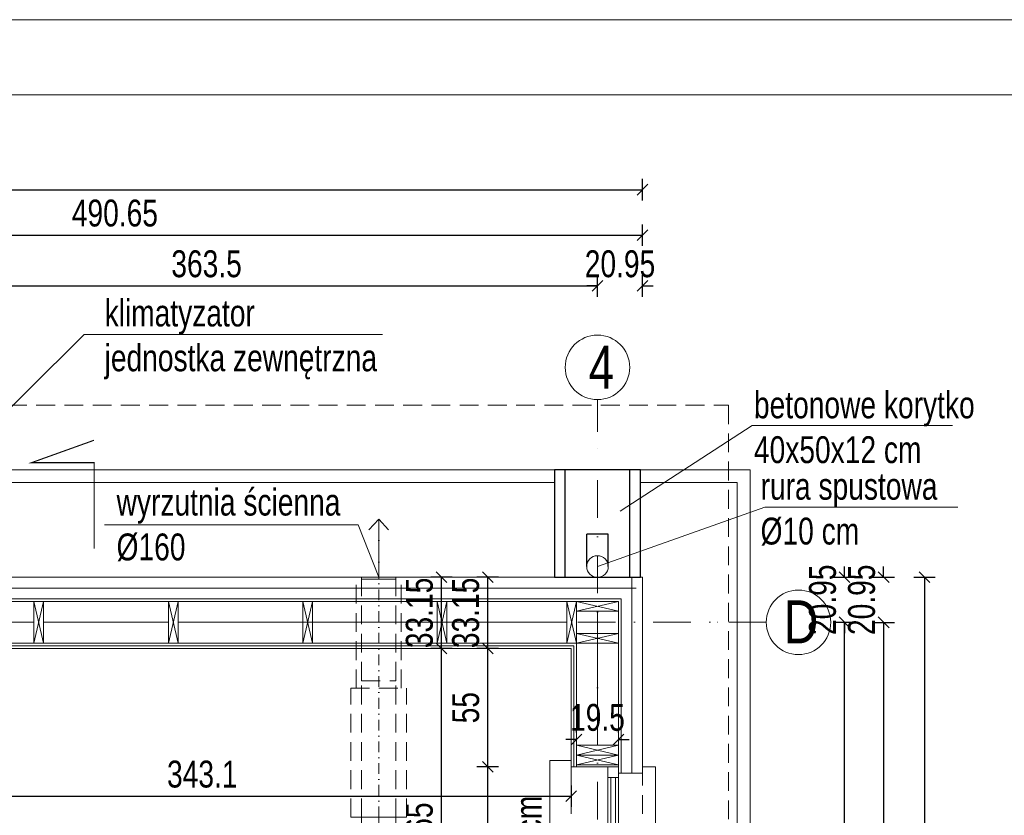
# Model space of a CAD drawing. Header units: inches. Extents: x 0 to 77643, y -44170 to 0.
# Tile 147 of 159: x 72531 to 72989, y -37935 to -37565. Entities that reach past the tile are written whole.
import ezdxf

# ---------------------------------------------------------------- set-up
doc = ezdxf.new("R2010")
doc.units = ezdxf.units.IN
doc.header["$MEASUREMENT"] = 0
doc.linetypes.add('DASHDOT', pattern=[1, 0.5, -0.25, 0, -0.25])
doc.linetypes.add('HIDDEN', pattern=[0.375, 0.25, -0.125])
doc.layers.get('0').update_dxf_attribs({"lineweight": 0})
doc.layers.get('Defpoints').update_dxf_attribs({"lineweight": 0})
for name, color, linetype, lineweight in [('--proj.wentylacja', 202, 'Continuous', 0), ('A--tabelka rysunku', 7, 'Continuous', 0), ('p--dach', 2, 'Continuous', 30), ('p--dach-rura spustowa', 2, 'Continuous', 0), ('p--konst-słupy', 3, 'Continuous', 20), ('p--linia przekroju I-AB', 116, 'Continuous', 40), ('p--obrzeże bet.', 252, 'Continuous', 0), ('p--ocieplenie w.wew.', 53, 'Continuous', 0), ('p--ocieplenie-w.zew', 77, 'Continuous', 0), ('p--okna', 153, 'Continuous', 0), ('p--opis okna', 181, 'Continuous', 0), ('p--opisy dodatkowe', 33, 'Continuous', 0), ('p--osie konstr', 1, 'DASHDOT', 15), ('p--osie konstr.-NR', 1, 'DASHDOT', 15), ('p--płyta GK', 2, 'Continuous', 0), ('p--wymiary-1-50', 5, 'Continuous', 0), ('p--ściana szkielet', 3, 'Continuous', 0)]:
    doc.layers.add(name, color=color, linetype=linetype, lineweight=lineweight)
doc.layers.add('A36-obrzeże', color=252, linetype='Continuous')
doc.styles.add('1-50', font='arial.ttf', dxfattribs={"width": 0.75, "height": 12.5})
doc.styles.get("Standard").update_dxf_attribs({"font": 'arial.ttf', "width": 0.75})
doc.styles.add('STYL-1', font='arial.ttf', dxfattribs={"width": 0.75})
doc.linetypes.add('BATTING', pattern='A,0.0001,-0.1,[134,ltypeshp.shx,S=0.1,R=0,X=-0.1,Y=0],-0.2,[134,ltypeshp.shx,S=0.1,R=180,X=0.1,Y=0],-0.1', length=0.4001)
doc.dimstyles.new('1-50', dxfattribs={"dimtxt": 12.5, "dimasz": 5, "dimexe": 5, "dimexo": 5, "dimgap": 0.09, "dimtad": 0, "dimdsep": 46, "dimtxsty": '1-50', "dimblk": 'OBLIQUE', "dimcen": 0.09, "dimadec": 0, "dimazin": 0, "dimtfac": 1, "dimtdec": 4, "dimtix": 1, "dimtofl": 0, "dimtmove": 2, "dimatfit": 3, "dimldrblk": 'OBLIQUE', "dimfxl": 5, "dimfxlon": 1, "dimtvp": 0.8, "dimtolj": 1, "dimtzin": 0, "dimarcsym": 0})

# ---------------------------------------------------------------- blocks, each defined once
blk = doc.blocks.new('_OBLIQUE')
at = {"color": 0, "linetype": 'ByBlock', "lineweight": -2}
for p, q in [((-0.5, -0.5), (0.5, 0.5)), ((0, 0), (0, 0))]:
    blk.add_line(p, q, dxfattribs=at)
blk = doc.blocks.new('*D1871')
at = {"layer": 'Defpoints', "color": 0}
for p in [(72444.62, -37857.02), (72787.72, -37857.02), (72787.72, -37925.69)]:
    blk.add_point(p, dxfattribs=at)
at = {"layer": 'p--wymiary-1-50', "color": 0, "linetype": 'Continuous', "lineweight": -2}
for p, q in [((72444.62, -37920.69), (72444.62, -37930.69)), ((72787.72, -37920.69), (72787.72, -37930.69)), ((72444.62, -37925.69), (72787.72, -37925.69))]:
    blk.add_line(p, q, dxfattribs=at)
at = {"layer": 'p--wymiary-1-50', "color": 0, "lineweight": -2, "xscale": 5, "yscale": 5, "zscale": 5, "rotation": 180}
blk.add_blockref('_OBLIQUE', (72444.62, -37925.69), dxfattribs=at)
at = {"layer": 'p--wymiary-1-50', "color": 0, "lineweight": -2, "xscale": 5, "yscale": 5, "zscale": 5}
blk.add_blockref('_OBLIQUE', (72787.72, -37925.69), dxfattribs=at)
at = {"layer": 'p--wymiary-1-50', "color": 0, "linetype": 'Continuous', "ltscale": 12, "insert": (72616.17, -37915.48), "char_height": 12.5, "attachment_point": 5, "style": '1-50'}
blk.add_mtext('\\A1;343.1', dxfattribs=at)
blk = doc.blocks.new('*D1888')
at = {"layer": 'Defpoints', "color": 0}
for p in [(72748.89, -37912.02), (72787.72, -37912.02), (72787.72, -37992.02)]:
    blk.add_point(p, dxfattribs=at)
at = {"layer": 'p--wymiary-1-50', "color": 0, "linetype": 'Continuous', "lineweight": -2}
for p, q in [((72753.89, -37912.02), (72743.89, -37912.02)), ((72748.89, -37992.02), (72748.89, -37912.02)), ((72753.89, -37992.02), (72743.89, -37992.02))]:
    blk.add_line(p, q, dxfattribs=at)
at = {"layer": 'p--wymiary-1-50', "color": 0, "lineweight": -2, "xscale": 5, "yscale": 5, "zscale": 5}
for p, rotation in [((72748.89, -37912.02), 90), ((72748.89, -37992.02), 270)]:
    blk.add_blockref('_OBLIQUE', p, dxfattribs=dict(at, rotation=rotation))
at = {"layer": 'p--wymiary-1-50', "color": 0, "linetype": 'Continuous', "ltscale": 12, "insert": (72738.68, -37952.02), "char_height": 12.5, "attachment_point": 5, "rotation": 90, "style": '1-50'}
blk.add_mtext('\\A1;80', dxfattribs=at)
blk = doc.blocks.new('*D1889')
at = {"layer": 'Defpoints', "color": 0}
for p in [(72748.89, -37857.02), (72787.72, -37857.02), (72787.72, -37912.02)]:
    blk.add_point(p, dxfattribs=at)
at = {"layer": 'p--wymiary-1-50', "color": 0, "linetype": 'Continuous', "lineweight": -2}
for p, q in [((72753.89, -37857.02), (72743.89, -37857.02)), ((72748.89, -37912.02), (72748.89, -37857.02)), ((72753.89, -37912.02), (72743.89, -37912.02))]:
    blk.add_line(p, q, dxfattribs=at)
at = {"layer": 'p--wymiary-1-50', "color": 0, "lineweight": -2, "xscale": 5, "yscale": 5, "zscale": 5}
for p, rotation in [((72748.89, -37857.02), 90), ((72748.89, -37912.02), 270)]:
    blk.add_blockref('_OBLIQUE', p, dxfattribs=dict(at, rotation=rotation))
at = {"layer": 'p--wymiary-1-50', "color": 0, "linetype": 'Continuous', "ltscale": 12, "insert": (72738.72, -37884.52), "char_height": 12.5, "attachment_point": 5, "rotation": 90, "style": '1-50'}
blk.add_mtext('\\A1;55', dxfattribs=at)
blk = doc.blocks.new('*D1890')
at = {"layer": 'Defpoints', "color": 0}
for p in [(72748.89, -37823.87), (72820.87, -37823.87), (72787.72, -37857.02)]:
    blk.add_point(p, dxfattribs=at)
at = {"layer": 'p--wymiary-1-50', "color": 0, "linetype": 'Continuous', "lineweight": -2}
for p, q in [((72753.89, -37823.87), (72743.89, -37823.87)), ((72748.89, -37857.02), (72748.89, -37823.87)), ((72753.89, -37857.02), (72743.89, -37857.02))]:
    blk.add_line(p, q, dxfattribs=at)
at = {"layer": 'p--wymiary-1-50', "color": 0, "lineweight": -2, "xscale": 5, "yscale": 5, "zscale": 5}
for p, rotation in [((72748.89, -37823.87), 90), ((72748.89, -37857.02), 270)]:
    blk.add_blockref('_OBLIQUE', p, dxfattribs=dict(at, rotation=rotation))
at = {"layer": 'p--wymiary-1-50', "color": 0, "linetype": 'Continuous', "ltscale": 12, "insert": (72738.68, -37840.45), "char_height": 12.5, "attachment_point": 5, "rotation": 90, "style": '1-50'}
blk.add_mtext('\\A1;33.15', dxfattribs=at)
blk = doc.blocks.new('*D1893')
at = {"layer": 'Defpoints', "color": 0}
for p in [(72727.37, -37857.02), (72787.72, -37857.02), (72787.72, -38022.02)]:
    blk.add_point(p, dxfattribs=at)
at = {"layer": 'p--wymiary-1-50', "color": 0, "linetype": 'Continuous', "lineweight": -2}
for p, q in [((72732.37, -37857.02), (72722.37, -37857.02)), ((72727.37, -38022.02), (72727.37, -37857.02)), ((72732.37, -38022.02), (72722.37, -38022.02))]:
    blk.add_line(p, q, dxfattribs=at)
at = {"layer": 'p--wymiary-1-50', "color": 0, "lineweight": -2, "xscale": 5, "yscale": 5, "zscale": 5}
for p, rotation in [((72727.37, -37857.02), 90), ((72727.37, -38022.02), 270)]:
    blk.add_blockref('_OBLIQUE', p, dxfattribs=dict(at, rotation=rotation))
at = {"layer": 'p--wymiary-1-50', "color": 0, "linetype": 'Continuous', "ltscale": 12, "insert": (72717.16, -37939.52), "char_height": 12.5, "attachment_point": 5, "rotation": 90, "style": '1-50'}
blk.add_mtext('\\A1;165', dxfattribs=at)
blk = doc.blocks.new('*D1894')
at = {"layer": 'Defpoints', "color": 0}
for p in [(72727.37, -37823.87), (72820.87, -37823.87), (72787.72, -37857.02)]:
    blk.add_point(p, dxfattribs=at)
at = {"layer": 'p--wymiary-1-50', "color": 0, "linetype": 'Continuous', "lineweight": -2}
for p, q in [((72732.37, -37823.87), (72722.37, -37823.87)), ((72727.37, -37857.02), (72727.37, -37823.87)), ((72732.37, -37857.02), (72722.37, -37857.02))]:
    blk.add_line(p, q, dxfattribs=at)
at = {"layer": 'p--wymiary-1-50', "color": 0, "lineweight": -2, "xscale": 5, "yscale": 5, "zscale": 5}
for p, rotation in [((72727.37, -37823.87), 90), ((72727.37, -37857.02), 270)]:
    blk.add_blockref('_OBLIQUE', p, dxfattribs=dict(at, rotation=rotation))
at = {"layer": 'p--wymiary-1-50', "color": 0, "linetype": 'Continuous', "ltscale": 12, "insert": (72717.16, -37840.45), "char_height": 12.5, "attachment_point": 5, "rotation": 90, "style": '1-50'}
blk.add_mtext('\\A1;33.15', dxfattribs=at)
blk = doc.blocks.new('*D1898')
at = {"layer": 'Defpoints', "color": 0}
for p in [(72771.91, -37823.87), (72771.91, -38508.27), (72951.94, -38508.27)]:
    blk.add_point(p, dxfattribs=at)
at = {"layer": 'p--wymiary-1-50', "color": 0, "lineweight": -2}
for p, q in [((72946.94, -37823.87), (72956.94, -37823.87)), ((72951.94, -37823.87), (72951.94, -38508.27)), ((72946.94, -38508.27), (72956.94, -38508.27))]:
    blk.add_line(p, q, dxfattribs=at)
at = {"layer": 'p--wymiary-1-50', "color": 0, "lineweight": -2, "xscale": 5, "yscale": 5, "zscale": 5}
for p, rotation in [((72951.94, -37823.87), 90), ((72951.94, -38508.27), 270)]:
    blk.add_blockref('_OBLIQUE', p, dxfattribs=dict(at, rotation=rotation))
at = {"layer": 'p--wymiary-1-50', "color": 0, "linetype": 'Continuous', "ltscale": 12, "insert": (72941.73, -38166.07), "char_height": 12.5, "attachment_point": 5, "rotation": 90, "style": '1-50'}
blk.add_mtext('\\A1;684.4', dxfattribs=at)
blk = doc.blocks.new('*D1955')
at = {"layer": 'Defpoints', "color": 0}
for p in [(72820.87, -37664.81), (72330.22, -37840.12), (72820.87, -37840.12)]:
    blk.add_point(p, dxfattribs=at)
at = {"layer": 'p--wymiary-1-50', "color": 0, "linetype": 'Continuous', "lineweight": -2}
for p, q in [((72330.22, -37669.81), (72330.22, -37659.81)), ((72820.87, -37669.81), (72820.87, -37659.81)), ((72330.22, -37664.81), (72820.87, -37664.81))]:
    blk.add_line(p, q, dxfattribs=at)
at = {"layer": 'p--wymiary-1-50', "color": 0, "lineweight": -2, "xscale": 5, "yscale": 5, "zscale": 5, "rotation": 180}
blk.add_blockref('_OBLIQUE', (72330.22, -37664.81), dxfattribs=at)
at = {"layer": 'p--wymiary-1-50', "color": 0, "lineweight": -2, "xscale": 5, "yscale": 5, "zscale": 5}
blk.add_blockref('_OBLIQUE', (72820.87, -37664.81), dxfattribs=at)
at = {"layer": 'p--wymiary-1-50', "color": 0, "linetype": 'Continuous', "ltscale": 12, "insert": (72575.55, -37654.6), "char_height": 12.5, "attachment_point": 5, "style": '1-50'}
blk.add_mtext('\\A1;490.65', dxfattribs=at)
blk = doc.blocks.new('*D1956')
at = {"layer": 'Defpoints', "color": 0}
for p in [(72820.87, -37643.65), (71620.87, -37840.12), (72820.87, -37840.12)]:
    blk.add_point(p, dxfattribs=at)
at = {"layer": 'p--wymiary-1-50', "color": 0, "linetype": 'Continuous', "lineweight": -2}
for p, q in [((71620.87, -37648.65), (71620.87, -37638.65)), ((72820.87, -37648.65), (72820.87, -37638.65)), ((71620.87, -37643.65), (72820.87, -37643.65))]:
    blk.add_line(p, q, dxfattribs=at)
at = {"layer": 'p--wymiary-1-50', "color": 0, "lineweight": -2, "xscale": 5, "yscale": 5, "zscale": 5, "rotation": 180}
blk.add_blockref('_OBLIQUE', (71620.87, -37643.65), dxfattribs=at)
at = {"layer": 'p--wymiary-1-50', "color": 0, "lineweight": -2, "xscale": 5, "yscale": 5, "zscale": 5}
blk.add_blockref('_OBLIQUE', (72820.87, -37643.65), dxfattribs=at)
at = {"layer": 'p--wymiary-1-50', "color": 0, "linetype": 'Continuous', "ltscale": 12, "insert": (72220.87, -37633.44), "char_height": 12.5, "attachment_point": 5, "style": '1-50'}
blk.add_mtext('\\A1;1200', dxfattribs=at)
blk = doc.blocks.new('*D1960')
at = {"layer": 'Defpoints', "color": 0}
for p in [(72809.67, -37899.32), (72790.17, -37901.12), (72809.67, -37901.12)]:
    blk.add_point(p, dxfattribs=at)
at = {"layer": 'p--wymiary-1-50', "color": 0, "linetype": 'Continuous', "lineweight": -2}
for p, q in [((72790.17, -37896.12), (72790.17, -37894.32)), ((72809.67, -37896.12), (72809.67, -37894.32)), ((72790.17, -37899.32), (72785.17, -37899.32)), ((72809.67, -37899.32), (72814.67, -37899.32))]:
    blk.add_line(p, q, dxfattribs=at)
at = {"layer": 'p--wymiary-1-50', "color": 0, "lineweight": -2, "xscale": 5, "yscale": 5, "zscale": 5}
blk.add_blockref('_OBLIQUE', (72790.17, -37899.32), dxfattribs=at)
at = {"layer": 'p--wymiary-1-50', "color": 0, "lineweight": -2, "xscale": 5, "yscale": 5, "zscale": 5, "rotation": 180}
blk.add_blockref('_OBLIQUE', (72809.67, -37899.32), dxfattribs=at)
at = {"layer": 'p--wymiary-1-50', "color": 0, "linetype": 'Continuous', "ltscale": 12, "insert": (72799.92, -37889.11), "char_height": 12.5, "attachment_point": 5, "style": '1-50'}
blk.add_mtext('\\A1;19.5', dxfattribs=at)
blk = doc.blocks.new('*D1961')
at = {"layer": 'Defpoints', "color": 0}
for p in [(72902.42, -37823.87), (72902.42, -37844.82), (72914.83, -37844.82)]:
    blk.add_point(p, dxfattribs=at)
at = {"layer": 'p--wymiary-1-50', "color": 0, "linetype": 'Continuous', "lineweight": -2}
for p, q in [((72914.83, -37823.87), (72914.83, -37818.87)), ((72909.83, -37823.87), (72919.83, -37823.87)), ((72909.83, -37844.82), (72919.83, -37844.82)), ((72914.83, -37844.82), (72914.83, -37849.82))]:
    blk.add_line(p, q, dxfattribs=at)
at = {"layer": 'p--wymiary-1-50', "color": 0, "lineweight": -2, "xscale": 5, "yscale": 5, "zscale": 5}
for p, rotation in [((72914.83, -37823.87), 270), ((72914.83, -37844.82), 90)]:
    blk.add_blockref('_OBLIQUE', p, dxfattribs=dict(at, rotation=rotation))
at = {"layer": 'p--wymiary-1-50', "color": 0, "linetype": 'Continuous', "ltscale": 12, "insert": (72904.62, -37834.34), "char_height": 12.5, "attachment_point": 5, "rotation": 90, "style": '1-50'}
blk.add_mtext('\\A1;20.95', dxfattribs=at)
blk = doc.blocks.new('*D1962')
at = {"layer": 'Defpoints', "color": 0}
for p in [(72920.57, -37823.88), (72920.57, -37844.83), (72932.98, -37844.83)]:
    blk.add_point(p, dxfattribs=at)
at = {"layer": 'p--wymiary-1-50', "color": 0, "linetype": 'Continuous', "lineweight": -2}
for p, q in [((72932.98, -37823.88), (72932.98, -37818.88)), ((72927.98, -37823.88), (72937.98, -37823.88)), ((72927.98, -37844.83), (72937.98, -37844.83)), ((72932.98, -37844.83), (72932.98, -37849.83))]:
    blk.add_line(p, q, dxfattribs=at)
at = {"layer": 'p--wymiary-1-50', "color": 0, "lineweight": -2, "xscale": 5, "yscale": 5, "zscale": 5}
for p, rotation in [((72932.98, -37823.88), 270), ((72932.98, -37844.83), 90)]:
    blk.add_blockref('_OBLIQUE', p, dxfattribs=dict(at, rotation=rotation))
at = {"layer": 'p--wymiary-1-50', "color": 0, "linetype": 'Continuous', "ltscale": 12, "insert": (72922.77, -37834.35), "char_height": 12.5, "attachment_point": 5, "rotation": 90, "style": '1-50'}
blk.add_mtext('\\A1;20.95', dxfattribs=at)
blk = doc.blocks.new('*D1963')
at = {"layer": 'Defpoints', "color": 0}
for p in [(72820.87, -37688.4), (72799.92, -37796.81), (72820.87, -37823.87)]:
    blk.add_point(p, dxfattribs=at)
at = {"layer": 'p--wymiary-1-50', "color": 0, "linetype": 'Continuous', "lineweight": -2}
for p, q in [((72799.92, -37693.4), (72799.92, -37683.4)), ((72820.87, -37693.4), (72820.87, -37683.4)), ((72799.92, -37688.4), (72794.92, -37688.4)), ((72820.87, -37688.4), (72825.87, -37688.4))]:
    blk.add_line(p, q, dxfattribs=at)
at = {"layer": 'p--wymiary-1-50', "color": 0, "lineweight": -2, "xscale": 5, "yscale": 5, "zscale": 5}
blk.add_blockref('_OBLIQUE', (72799.92, -37688.4), dxfattribs=at)
at = {"layer": 'p--wymiary-1-50', "color": 0, "lineweight": -2, "xscale": 5, "yscale": 5, "zscale": 5, "rotation": 180}
blk.add_blockref('_OBLIQUE', (72820.87, -37688.4), dxfattribs=at)
at = {"layer": 'p--wymiary-1-50', "color": 0, "linetype": 'Continuous', "ltscale": 12, "insert": (72810.4, -37678.19), "char_height": 12.5, "attachment_point": 5, "style": '1-50'}
blk.add_mtext('\\A1;20.95', dxfattribs=at)
blk = doc.blocks.new('*D1968')
at = {"layer": 'Defpoints', "color": 0}
for p in [(72799.92, -37688.4), (72436.42, -37773.87), (72799.92, -37773.87)]:
    blk.add_point(p, dxfattribs=at)
at = {"layer": 'p--wymiary-1-50', "color": 0, "linetype": 'Continuous', "lineweight": -2}
for p, q in [((72436.42, -37693.4), (72436.42, -37683.4)), ((72799.92, -37693.4), (72799.92, -37683.4)), ((72436.42, -37688.4), (72799.92, -37688.4))]:
    blk.add_line(p, q, dxfattribs=at)
at = {"layer": 'p--wymiary-1-50', "color": 0, "lineweight": -2, "xscale": 5, "yscale": 5, "zscale": 5, "rotation": 180}
blk.add_blockref('_OBLIQUE', (72436.42, -37688.4), dxfattribs=at)
at = {"layer": 'p--wymiary-1-50', "color": 0, "lineweight": -2, "xscale": 5, "yscale": 5, "zscale": 5}
blk.add_blockref('_OBLIQUE', (72799.92, -37688.4), dxfattribs=at)
at = {"layer": 'p--wymiary-1-50', "color": 0, "linetype": 'Continuous', "ltscale": 12, "insert": (72618.17, -37678.19), "char_height": 12.5, "attachment_point": 5, "style": '1-50'}
blk.add_mtext('\\A1;363.5', dxfattribs=at)
blk = doc.blocks.new('okno-80-33.15')
at = {"linetype": 'Continuous', "ltscale": 35}
for p, q in [((-3, 10), (83, 10)), ((0, -39.15), (80, -39.15))]:
    blk.add_line(p, q, dxfattribs=at)
for p, q in [((-3, 0), (-3, 10)), ((83, 0), (83, 10)), ((0, 0), (-3, 0)), ((0, -21.95), (0, 0)), ((80, 0), (80, -21.95)), ((80, 0), (83, 0)), ((0, -21.95), (0, -16.95)), ((0, -16.95), (5, -16.95)), ((5, -16.95), (75, -16.95)), ((5, -16.95), (5, -21.95)), ((75, -21.95), (75, -16.95)), ((75, -16.95), (80, -16.95)), ((80, -16.95), (80, -21.95)), ((5, -21.95), (0, -21.95)), ((3, -33.15), (3, -21.95)), ((5, -18.45), (75, -18.45)), ((5, -20.61), (75, -20.61)), ((75, -21.95), (5, -21.95)), ((80, -21.95), (75, -21.95)), ((77, -21.95), (77, -33.15)), ((0, -39.15), (0, -33.15)), ((80, -33.15), (80, -39.15))]:
    blk.add_line(p, q)
at = {"linetype": 'HIDDEN', "ltscale": 35}
for p, q in [((0, 0), (80, 0)), ((0, -33.15), (80, -33.15))]:
    blk.add_line(p, q, dxfattribs=at)
blk = doc.blocks.new('*D1971')
at = {"layer": 'Defpoints', "color": 0}
for p in [(72914.83, -37844.83), (72914.83, -38487.32), (72932.98, -38487.32)]:
    blk.add_point(p, dxfattribs=at)
at = {"layer": 'p--wymiary-1-50', "color": 0, "linetype": 'Continuous', "lineweight": -2}
for p, q in [((72927.98, -37844.83), (72937.98, -37844.83)), ((72932.98, -37844.83), (72932.98, -38487.32)), ((72927.98, -38487.32), (72937.98, -38487.32))]:
    blk.add_line(p, q, dxfattribs=at)
at = {"layer": 'p--wymiary-1-50', "color": 0, "lineweight": -2, "xscale": 5, "yscale": 5, "zscale": 5}
for p, rotation in [((72932.98, -37844.83), 90), ((72932.98, -38487.32), 270)]:
    blk.add_blockref('_OBLIQUE', p, dxfattribs=dict(at, rotation=rotation))
at = {"layer": 'p--wymiary-1-50', "color": 0, "linetype": 'Continuous', "ltscale": 12, "insert": (72922.77, -38166.07), "char_height": 12.5, "attachment_point": 5, "rotation": 90, "style": '1-50'}
blk.add_mtext('\\A1;642.5', dxfattribs=at)
blk = doc.blocks.new('*D1972')
at = {"layer": 'Defpoints', "color": 0}
for p in [(72878.44, -37844.82), (72914.83, -37844.82), (72436.42, -38105.97)]:
    blk.add_point(p, dxfattribs=at)
at = {"layer": 'p--wymiary-1-50', "color": 0, "linetype": 'Continuous', "lineweight": -2}
for p, q in [((72909.83, -37844.82), (72919.83, -37844.82)), ((72914.83, -38105.97), (72914.83, -37844.82)), ((72909.83, -38105.97), (72919.83, -38105.97))]:
    blk.add_line(p, q, dxfattribs=at)
at = {"layer": 'p--wymiary-1-50', "color": 0, "lineweight": -2, "xscale": 5, "yscale": 5, "zscale": 5}
for p, rotation in [((72914.83, -37844.82), 90), ((72914.83, -38105.97), 270)]:
    blk.add_blockref('_OBLIQUE', p, dxfattribs=dict(at, rotation=rotation))
at = {"layer": 'p--wymiary-1-50', "color": 0, "linetype": 'Continuous', "ltscale": 12, "insert": (72904.62, -37975.4), "char_height": 12.5, "attachment_point": 5, "rotation": 90, "style": '1-50'}
blk.add_mtext('\\A1;261.15', dxfattribs=at)
blk = doc.blocks.new('ukł.słupów')
for p, q in [((905.85, 662), (910.35, 642.5)), ((910.35, 662), (905.85, 642.5)), ((968.35, 662), (972.85, 642.5)), ((972.85, 662), (968.35, 642.5)), ((1030.85, 662), (1035.35, 642.5)), ((1035.35, 662), (1030.85, 642.5)), ((1093.35, 662), (1097.85, 642.5)), ((1097.85, 662), (1093.35, 642.5)), ((1153.6, 662), (1158.1, 642.5)), ((1158.1, 662), (1153.6, 642.5)), ((1158.1, 657.5), (1177.6, 662)), ((1158.1, 662), (1177.6, 657.5)), ((1158.1, 647), (1177.6, 642.5)), ((1158.1, 642.5), (1177.6, 647)), ((1177.6, 590.55), (1158.1, 595.05)), ((1177.6, 595.05), (1158.1, 590.55)), ((1177.6, 586.05), (1158.1, 590.55)), ((1177.6, 590.55), (1158.1, 586.05))]:
    blk.add_line(p, q)
for points in [[(910.35, 662), (910.35, 642.5), (905.85, 642.5), (905.85, 662)], [(972.85, 662), (972.85, 642.5), (968.35, 642.5), (968.35, 662)], [(1035.35, 662), (1035.35, 642.5), (1030.85, 642.5), (1030.85, 662)], [(1097.85, 662), (1097.85, 642.5), (1093.35, 642.5), (1093.35, 662)], [(1158.1, 662), (1158.1, 642.5), (1153.6, 642.5), (1153.6, 662)], [(1158.1, 662), (1177.6, 662), (1177.6, 657.5), (1158.1, 657.5)], [(1158.1, 642.5), (1177.6, 642.5), (1177.6, 647), (1158.1, 647)], [(1177.6, 595.05), (1158.1, 595.05), (1158.1, 590.55), (1177.6, 590.55)], [(1177.6, 590.55), (1158.1, 590.55), (1158.1, 586.05), (1177.6, 586.05)]]:
    blk.add_lwpolyline(points, close=True)
at = {"color": 4, "ltscale": 35}
blk.add_lwpolyline([(1177.6, 586.05), (1158.1, 586.05)], dxfattribs=at)
blk = doc.blocks.new('Z-went-wer.3-parter-cz.2')
at = {"linetype": 'Continuous'}
for p, q in [((-89.52, 60.19), (-94.04, 55.17)), ((-89.52, 37.62), (-89.52, 60.19)), ((-89.52, 60.19), (-85, 55.17)), ((-219.37, -89.97), (-219.37, -105.97)), ((-219.37, -89.97), (-218.02, -89.97)), ((-109.02, -89.97), (-107.37, -89.97)), ((-107.37, -105.97), (-107.37, -89.97)), ((-219.37, -104.22), (-219.37, -91.72)), ((-219.37, -105.97), (-218.02, -105.97)), ((-109.02, -105.97), (-107.37, -105.97)), ((33.15, -122.97), (33.15, -114.77)), ((33.15, -122.97), (33.15, -142.97)), ((-219.37, -124.97), (-219.37, -140.97)), ((-219.37, -124.97), (-218.02, -124.97)), ((-219.37, -139.22), (-219.37, -126.72)), ((-109.02, -124.97), (-107.37, -124.97)), ((-107.37, -140.97), (-107.37, -124.97)), ((-15.35, -140.97), (-15.35, -124.97)), ((34.2, -131.33), (39.23, -126.81)), ((56.78, -131.33), (34.2, -131.33)), ((34.2, -131.33), (39.23, -135.85)), ((-219.37, -140.97), (-218.02, -140.97)), ((-109.02, -140.97), (-107.37, -140.97)), ((-142.77, -147.97), (-142.77, -146.47)), ((-136.52, -147.97), (-136.52, -146.47)), ((-130.27, -147.97), (-130.27, -146.47)), ((33.15, -142.97), (33.15, -150.67)), ((-142.77, -147.97), (-130.27, -147.97))]:
    blk.add_line(p, q, dxfattribs=at)
at = {"linetype": 'DASHDOT', "ltscale": 10}
for p, q in [((-89.52, -78.47), (-89.52, 60.19)), ((-89.52, -78.47), (-89.52, -81.97)), ((34.2, -132.97), (-109.02, -132.97))]:
    blk.add_line(p, q, dxfattribs=at)
at = {"linetype": 'HIDDEN', "ltscale": 35}
for p, q in [((-100.02, -18.47), (-100.02, 33.15)), ((-97.52, -14.97), (-97.52, 33.15)), ((-81.52, -14.97), (-81.52, 33.15)), ((-79.01, -18.47), (-79.01, 33.15)), ((-97.52, -78.47), (-97.52, -14.97)), ((-97.52, -14.97), (-81.52, -14.97)), ((-81.52, -78.47), (-81.52, -14.97)), ((-102.52, -18.47), (-76.52, -18.47)), ((-102.52, -78.47), (-102.52, -18.47)), ((-76.52, -78.47), (-76.52, -18.47)), ((-221.52, -83.97), (-311.52, -83.97)), ((-218.02, -83.17), (-133.67, -83.17)), ((-218.02, -83.17), (-133.67, -83.17)), ((-218.02, -83.17), (-109.02, -83.17)), ((-218.02, -146.47), (-218.02, -83.17)), ((-109.02, -146.47), (-109.02, -83.17)), ((-221.52, -89.97), (-313.02, -89.97)), ((-221.52, -97.97), (-311.52, -97.97)), ((-221.52, -105.97), (-313.02, -105.97)), ((-221.52, -111.97), (-311.52, -111.97)), ((-221.52, -118.97), (-311.52, -118.97)), ((-105.52, -118.97), (-15.52, -118.97)), ((33.15, -120.47), (-9.89, -120.47)), ((-3.35, -122.97), (33.15, -122.97)), ((-221.52, -124.97), (-313.02, -124.97)), ((-109.02, -124.97), (-17.52, -124.97)), ((-221.52, -132.97), (-311.52, -132.97)), ((-221.52, -140.97), (-313.02, -140.97)), ((-109.02, -140.97), (-17.52, -140.97)), ((-218.02, -146.47), (-109.02, -146.47)), ((33.15, -145.47), (-9.89, -145.47)), ((-3.35, -142.97), (33.15, -142.97)), ((-221.52, -146.97), (-311.52, -146.97)), ((-105.52, -146.97), (-15.52, -146.97))]:
    blk.add_line(p, q, dxfattribs=at)
for p, q in [((-97.55, 33.15), (-81.48, 33.15)), ((-97.55, 32.2), (-81.48, 32.2)), ((-97.54, 33.38), (-97.54, 32.2)), ((-81.48, 33.38), (-81.48, 32.2)), ((-102.52, -78.47), (-76.52, -78.47)), ((-97.52, -78.47), (-97.52, -81.97)), ((-81.52, -78.47), (-97.52, -78.47)), ((-83.37, -81.97), (-97.52, -81.97)), ((-81.52, -81.97), (-97.52, -81.97)), ((-97.52, -81.97), (-81.52, -81.97)), ((-81.52, -78.47), (-81.52, -81.97)), ((-311.52, -83.97), (-311.52, -111.97)), ((-311.52, -83.97), (-311.52, -111.97)), ((-221.52, -83.97), (-221.52, -111.97)), ((-313.02, -89.97), (-331.02, -89.97)), ((-313.02, -89.97), (-313.02, -105.97)), ((-219.37, -89.97), (-221.52, -89.97)), ((-109.02, -89.97), (-109.02, -105.97)), ((-105.52, -89.97), (-109.02, -89.97)), ((-105.52, -89.97), (-105.52, -105.97)), ((-105.52, -105.97), (-105.52, -89.97)), ((-219.37, -104.22), (-219.37, -91.72)), ((-217.72, -97.97), (-219.37, -97.97)), ((-105.52, -97.97), (-109.02, -97.97)), ((-313.02, -105.97), (-331.02, -105.97)), ((-219.37, -105.97), (-221.52, -105.97)), ((-105.52, -105.97), (-109.02, -105.97)), ((-311.52, -118.97), (-311.52, -146.97)), ((-311.52, -118.97), (-311.52, -146.97)), ((-221.52, -118.97), (-221.52, -146.97)), ((-105.52, -118.97), (-105.52, -146.97)), ((-15.52, -118.97), (-15.52, -146.97)), ((-8.85, -122.97), (-10.85, -124.97)), ((-8.85, -122.97), (-10.85, -124.97)), ((-8.85, -142.97), (-8.85, -122.97)), ((-3.35, -122.97), (-8.85, -122.97)), ((-8.85, -142.97), (-8.85, -122.97)), ((-8.85, -142.97), (-8.85, -122.97)), ((-3.35, -122.97), (-8.85, -122.97)), ((-8.85, -142.97), (-8.85, -122.97)), ((-6.85, -142.97), (-6.85, -122.97)), ((-6.85, -142.97), (-6.85, -122.97)), ((-3.35, -142.97), (-3.35, -122.97)), ((-3.35, -142.97), (-3.35, -122.97)), ((-3.35, -142.97), (-3.35, -122.97)), ((-3.35, -142.97), (-3.35, -122.97)), ((-3.35, -122.97), (-3.35, -142.97)), ((29.65, -122.97), (29.65, -145.47)), ((33.38, -122.97), (32.2, -122.97)), ((32.2, -122.97), (32.2, -145.47)), ((33.15, -122.97), (33.15, -142.97)), ((33.38, -122.22), (34.2, -122.22)), ((33.38, -122.22), (33.38, -144.72)), ((34.2, -122.22), (34.2, -144.72)), ((-313.02, -124.97), (-331.02, -124.97)), ((-313.02, -124.97), (-313.02, -140.97)), ((-218.02, -124.97), (-221.52, -124.97)), ((-221.52, -124.97), (-221.52, -140.97)), ((-219.37, -139.22), (-219.37, -126.72)), ((-109.02, -124.97), (-109.02, -140.97)), ((-20.1, -124.97), (-15.35, -124.97)), ((-15.35, -124.97), (-10.85, -124.97)), ((-15.35, -140.97), (-15.35, -124.97)), ((-15.35, -140.97), (-15.35, -124.97)), ((-15.35, -124.97), (-10.85, -124.97)), ((-15.35, -140.97), (-15.35, -124.97)), ((-15.35, -124.97), (-15.35, -140.97)), ((-12.02, -124.97), (-12.02, -140.97)), ((-10.85, -140.97), (-10.85, -124.97)), ((-10.85, -140.97), (-10.85, -124.97)), ((-217.72, -132.97), (-219.37, -132.97)), ((-15.35, -132.97), (-3.35, -132.97)), ((-313.02, -140.97), (-331.02, -140.97)), ((-221.52, -140.97), (-218.02, -140.97)), ((-20.1, -140.97), (-15.35, -140.97)), ((-15.35, -140.97), (-10.85, -140.97)), ((-15.35, -140.97), (-10.85, -140.97)), ((-10.85, -140.97), (-8.85, -142.97)), ((-10.85, -140.97), (-8.85, -142.97)), ((-3.35, -142.97), (-8.85, -142.97)), ((-3.35, -142.97), (-8.85, -142.97)), ((33.38, -142.97), (32.2, -142.97)), ((33.38, -144.72), (34.2, -144.72))]:
    blk.add_line(p, q)
at = {"ltscale": 10}
for p, q in [((-9.89, -120.47), (-11.89, -122.47)), ((-11.89, -143.47), (-9.89, -145.47))]:
    blk.add_line(p, q, dxfattribs=at)
at = {"ltscale": 2}
blk.add_line((33.15, -142.97), (33.15, -122.97), dxfattribs=at)
at = {"ltscale": 10}
for centre in [(-331.02, -97.97), (-331.02, -132.97)]:
    blk.add_circle(centre, 11, dxfattribs=at)
for centre in [(-331.02, -97.97), (-331.02, -132.97)]:
    blk.add_circle(centre, 8)
at = {"linetype": 'DASHDOT', "ltscale": 10}
blk.add_arc((-105.52, -81.97), 16, 270, 0, dxfattribs=at)
at = {"linetype": 'HIDDEN', "ltscale": 35}
for radius in [24, 8]:
    blk.add_arc((-105.52, -81.97), radius, 270, 0, dxfattribs=at)

msp = doc.modelspace()

# ---------------------------------------------------------------- linework, layer by layer
at = {"layer": 'A--tabelka rysunku', "linetype": 'Continuous'}
for points in [[(71342.6501, -39049.6055), (73442.6501, -39049.6055), (73442.6501, -37564.6055), (71342.6501, -37564.6055)], [(71342.6501, -39049.6055), (73442.6501, -39049.6055), (73442.6501, -37564.6055), (71342.6501, -37564.6055)], [(71467.6501, -39014.6055), (73407.6501, -39014.6055), (73407.6501, -37599.6055), (71467.6501, -37599.6055)]]:
    msp.add_lwpolyline(points, close=True, dxfattribs=at)
at = {"layer": 'A36-obrzeże', "linetype": 'Continuous', "ltscale": 35}
for p, q in [((72784.92132, -37823.87054), (72784.92132, -37773.87054)), ((72814.92132, -37823.87054), (72814.92132, -37773.87054)), ((72794.92132, -37818.87054), (72794.92132, -37803.87054)), ((72804.92132, -37803.87054), (72794.92132, -37803.87054)), ((72804.92132, -37818.87054), (72804.92132, -37803.87054))]:
    msp.add_line(p, q, dxfattribs=at)
msp.add_lwpolyline([(72819.92132, -37773.87054), (72779.92132, -37773.87054), (72779.92132, -37823.87054), (72819.92132, -37823.87054)], close=True, dxfattribs=at)
at = {"layer": 'p--dach', "linetype": 'HIDDEN', "lineweight": 20, "ltscale": 35}
msp.add_lwpolyline([(71580.87132, -37743.87054), (72860.87132, -37743.87054), (72860.87132, -38588.27054), (71580.87132, -38588.27054)], close=True, dxfattribs=at)
at = {"layer": 'p--dach-rura spustowa', "linetype": 'Continuous', "lineweight": 0, "ltscale": 75}
msp.add_circle((72799.92132, -37818.87054), 5, dxfattribs=at)
at = {"layer": 'p--linia przekroju I-AB', "const_width": 0.5}
msp.add_lwpolyline([(72565.86091, -37810.58239), (72565.86091, -37770.57199), (72536.83376, -37770.57199), (72565.86091, -37760.16077)], dxfattribs=at)
at = {"layer": 'p--obrzeże bet.', "linetype": 'Continuous', "ltscale": 35}
for points in [[(72417.47132, -38558.27054), (72870.87132, -38558.27054), (72870.87132, -37773.87054), (71570.87132, -37773.87054), (71570.87132, -38558.27054), (72024.27132, -38558.27054)], [(72779.92132, -37779.87054), (71661.82132, -37779.87054)], [(72819.92132, -38552.27054), (72864.87132, -38552.27054), (72864.87132, -37779.87054), (72819.92132, -37779.87054)]]:
    msp.add_lwpolyline(points, dxfattribs=at)
at = {"layer": 'p--ocieplenie w.wew.', "linetype": 'BATTING', "ltscale": 19.5}
for p, q in [((72799.92132, -37839.57054), (72799.92132, -37850.07054)), ((72479.92132, -37844.82054), (72537.92132, -37844.82054)), ((72542.42132, -37844.82054), (72600.42132, -37844.82054)), ((72604.92132, -37844.82054), (72662.92132, -37844.82054)), ((72667.42132, -37844.82054), (72725.42132, -37844.82054)), ((72729.92132, -37844.82054), (72785.67132, -37844.82054)), ((72799.92132, -37854.57054), (72799.92132, -37902.02054))]:
    msp.add_line(p, q, dxfattribs=at)
at = {"layer": 'p--ocieplenie-w.zew', "linetype": 'BATTING', "ltscale": 10}
for p, q in [((72815.87132, -37915.02054), (72815.87132, -37823.87054)), ((72330.22132, -37828.87054), (72817.87132, -37828.87054))]:
    msp.add_line(p, q, dxfattribs=at)
at = {"layer": 'p--opisy dodatkowe'}
for points in [[(72699.90016, -37710.99819), (72561.20668, -37710.99819), (72479.86695, -37791.79119)], [(72965.01323, -37753.28586), (72871.78993, -37753.28585), (72810.45569, -37793.15978)], [(72570.70948, -37799.50647), (72688.64191, -37799.50647), (72698.20381, -37823.87054)]]:
    msp.add_lwpolyline(points, dxfattribs=at)
at = {"layer": 'p--opisy dodatkowe', "lineweight": 5}
msp.add_lwpolyline([(72967.52941, -37791.23454), (72877.67896, -37791.23453), (72799.92132, -37818.87054)], dxfattribs=at)
at = {"layer": 'p--osie konstr', "linetype": 'DASHDOT', "ltscale": 35}
for p, q in [((72799.92132, -38533.27054), (72799.92132, -37773.87054)), ((72878.43789, -37844.82054), (71595.87132, -37844.82054))]:
    msp.add_line(p, q, dxfattribs=at)
at = {"layer": 'p--osie konstr.-NR', "linetype": 'DASHDOT', "ltscale": 30}
for p, q in [((72799.92132, -37741.27183), (72799.92132, -37766.27183)), ((72878.38572, -37844.82054), (72853.38572, -37844.82054))]:
    msp.add_line(p, q, dxfattribs=at)
at = {"layer": 'p--osie konstr.-NR', "linetype": 'Continuous', "ltscale": 35}
for centre in [(72799.92132, -37726.27183), (72893.38572, -37844.82054)]:
    msp.add_circle(centre, 15, dxfattribs=at)
at = {"layer": 'p--płyta GK', "ltscale": 35}
for p, q in [((72443.37132, -37855.77054), (72788.97132, -37855.77054)), ((72444.62132, -37857.02054), (72787.72132, -37857.02054)), ((72787.72132, -37912.02054), (72787.72132, -37857.02054)), ((72788.97132, -37912.02054), (72788.97132, -37855.77054))]:
    msp.add_line(p, q, dxfattribs=at)
at = {"layer": 'p--ściana szkielet', "ltscale": 35}
for p, q in [((72330.22132, -37823.87054), (72820.87132, -37823.87054)), ((72820.87132, -37915.02054), (72820.87132, -37823.87054)), ((72330.22132, -37833.87054), (72810.87132, -37833.87054)), ((72333.22132, -37835.07054), (72809.67132, -37835.07054)), ((72790.17132, -37912.02054), (72790.17132, -37835.07054)), ((72790.17132, -37912.02054), (72790.17132, -37835.07054)), ((72809.67132, -37915.02054), (72809.67132, -37835.07054)), ((72810.87132, -37915.02054), (72810.87132, -37833.87054)), ((72333.22132, -37854.57054), (72809.67132, -37854.57054))]:
    msp.add_line(p, q, dxfattribs=at)
msp.add_lwpolyline([(72820.87132, -37915.02054), (72809.67132, -37915.02054), (72809.67132, -37912.02054), (72787.72132, -37912.02054)], dxfattribs=at)

# ---------------------------------------------------------------- block references
at = {"layer": '--proj.wentylacja', "linetype": 'Continuous', "ltscale": 12}
msp.add_blockref('Z-went-wer.3-parter-cz.2', (72787.72132, -37857.02054), dxfattribs=at)
at = {"layer": 'p--konst-słupy'}
msp.add_blockref('ukł.słupów', (71632.07132, -38497.07054), dxfattribs=at)
at = {"layer": 'p--okna', "linetype": 'Continuous', "xscale": -1, "rotation": 89.99999999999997}
msp.add_blockref('okno-80-33.15', (72787.72132, -37912.02054), dxfattribs=at)

# ---------------------------------------------------------------- texts
at = {"layer": 'p--opis okna', "insert": (72777.81449, -37990.60328), "char_height": 12.5, "width": 128.6342124, "attachment_point": 7, "rotation": 90, "style": '1-50'}
msp.add_mtext('hp=160 cm', dxfattribs=at)
at = {"layer": 'p--opisy dodatkowe', "char_height": 12.5}
for s, insert, width, attachment_point, style in [('klimatyzator\\Pjednostka zewnętrzna', (72570.77001, -37731.87339), 242.5868503, 7, 'STYL-1'), ('betonowe korytko\\P40x50x12 cm', (72872.66819, -37737.45608), 177.1707, 1, '1-50'), ('wyrzutnia ścienna\\P%%c160', (72576.33146, -37816.4868), 242.5868503, 7, 'STYL-1'), ('rura spustowa\\P%%c10 cm', (72875.76209, -37775.30721), 177.1707, 1, '1-50')]:
    msp.add_mtext(s, dxfattribs=dict(at, insert=insert, width=width, attachment_point=attachment_point, style=style))
at = {"layer": 'p--osie konstr.-NR', "linetype": 'Continuous', "ltscale": 35, "char_height": 20, "width": 63.5564}
for s, insert, attachment_point in [('4', (72795.88085, -37736.16387), 7), ('{\\W0.8;D}', (72886.47046, -37834.58615), 1)]:
    msp.add_mtext(s, dxfattribs=dict(at, insert=insert, attachment_point=attachment_point))

# ---------------------------------------------------------------- dimensions: what is measured, and where the dimension line sits
at = {"layer": 'p--wymiary-1-50', "linetype": 'Continuous'}
for base, p1, p2, picture, middle in [((72820.87132, -37643.65367), (71620.87132, -37840.11878), (72820.87132, -37840.11878), '*D1956', (72220.87132, -37633.44367)), ((72820.87132, -37664.81221), (72330.22132, -37840.11878), (72820.87132, -37840.11878), '*D1955', (72575.54632, -37654.60221)), ((72799.92132, -37688.40065), (72436.42132, -37773.87054), (72799.92132, -37773.87054), '*D1968', (72618.17132, -37678.19065)), ((72787.72132, -37925.68929), (72444.62132, -37857.02054), (72787.72132, -37857.02054), '*D1871', (72616.17132, -37915.47929)), ((72809.67132, -37899.31618), (72790.17132, -37901.11693), (72809.67132, -37901.11693), '*D1960', (72799.92132, -37889.10618))]:
    dim = msp.add_linear_dim(base=base, p1=p1, p2=p2, dimstyle='1-50', dxfattribs=at)
    dim.commit()
    dim.dimension.update_dxf_attribs({"geometry": picture, "text_midpoint": middle})
dim = msp.add_linear_dim(base=(72820.87132, -37688.40065), p1=(72799.92132, -37796.80548), p2=(72820.87132, -37823.87054), dimstyle='1-50', override={"dimtxt": 12.5}, dxfattribs=at)
dim.commit()
dim.dimension.update_dxf_attribs({"geometry": '*D1963', "text_midpoint": (72810.39632, -37678.19065)})
for base, p1, p2, picture, middle in [((72914.8301390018, -37844.8155367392), (72902.4184763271, -37823.8705367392), (72902.4184763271, -37844.8155367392), '*D1961', (72904.6201390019, -37834.3430367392)), ((72932.9841903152, -37844.8255367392), (72920.5725276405, -37823.8805367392), (72920.5725276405, -37844.8255367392), '*D1962', (72922.7741903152, -37834.3530367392)), ((72727.36539, -37823.87054), (72787.72132, -37857.02054), (72820.87132, -37823.87054), '*D1894', (72717.15539, -37840.44554)), ((72748.88548, -37823.87054), (72787.72132, -37857.02054), (72820.87132, -37823.87054), '*D1890', (72738.67548, -37840.44554)), ((72727.36539, -37857.02054), (72787.72132, -38022.02054), (72787.72132, -37857.02054), '*D1893', (72717.15539, -37939.52054)), ((72748.88548, -37857.02054), (72787.72132, -37912.02054), (72787.72132, -37857.02054), '*D1889', (72738.71548, -37884.52054)), ((72748.88548, -37912.02054), (72787.72132, -37992.02054), (72787.72132, -37912.02054), '*D1888', (72738.67548, -37952.02054))]:
    dim = msp.add_linear_dim(base=base, p1=p1, p2=p2, angle=90, dimstyle='1-50', dxfattribs=at)
    dim.commit()
    dim.dimension.update_dxf_attribs({"geometry": picture, "text_midpoint": middle})
at = {"layer": 'p--wymiary-1-50'}
dim = msp.add_linear_dim(base=(72951.93787, -38508.27054), p1=(72771.9117, -37823.87054), p2=(72771.9117, -38508.27054), angle=90, dimstyle='1-50', override={"dimtxt": 12.5}, dxfattribs=at)
dim.commit()
dim.dimension.update_dxf_attribs({"geometry": '*D1898', "text_midpoint": (72941.72787, -38166.07054)})
at = {"layer": 'p--wymiary-1-50', "linetype": 'Continuous'}
for base, p1, p2, picture, middle in [((72914.83014, -37844.82054), (72436.42132, -38105.97054), (72878.43789, -37844.82054), '*D1972', (72904.62014, -37975.39554)), ((72932.9841903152, -38487.3205367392), (72914.8301390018, -37844.8255367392), (72914.8301390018, -38487.3205367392), '*D1971', (72922.7741903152, -38166.0730367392))]:
    dim = msp.add_linear_dim(base=base, p1=p1, p2=p2, angle=90, dimstyle='1-50', override={"dimtxt": 12.5}, dxfattribs=at)
    dim.commit()
    dim.dimension.update_dxf_attribs({"geometry": picture, "text_midpoint": middle})

doc.saveas('drawing.dxf')
